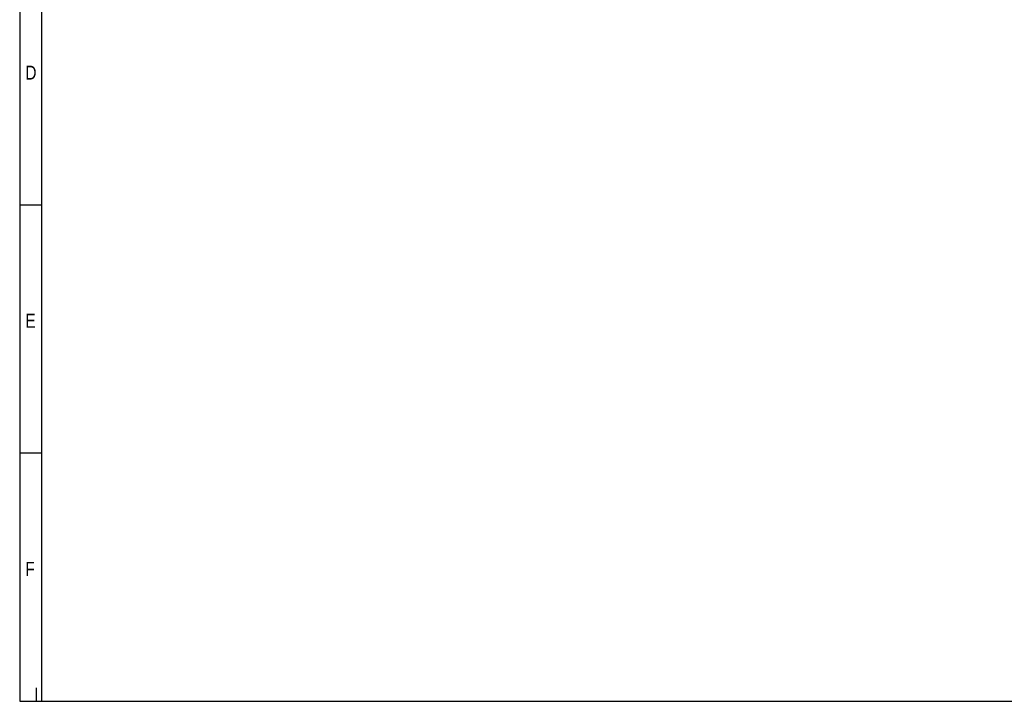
# Model space of a CAD drawing. Header units: millimetres. Extents: x 16 to 406, y 5 to 285.
# Tile 1 of 10: x 16 to 192, y 14 to 136. Entities that reach past the tile are written whole.
import ezdxf

# ---------------------------------------------------------------- set-up
doc = ezdxf.new("R2010")
doc.units = ezdxf.units.MM
doc.layers.add('10', color=7, linetype='Continuous')
doc.styles.add('SEACAD_Arial', font='arial.ttf')

msp = doc.modelspace()

# ---------------------------------------------------------------- linework, layer by layer
at = {"layer": '10', "color": 7, "linetype": 'Continuous'}
for p, q in [((19.666, 13.578), (19.666, 280.578)), ((19.666, 102.578), (15.666, 102.578)), ((19.666, 58.078), (15.666, 58.078)), ((18.666, 13.578), (18.666, 15.999))]:
    msp.add_line(p, q, dxfattribs=at)
msp.add_lwpolyline([(405.666, 13.577), (405.666, 284.577), (15.666, 284.577), (15.666, 13.577), (405.666, 13.577)], dxfattribs=at)

# ---------------------------------------------------------------- texts
at = {"layer": '10', "char_height": 2.5, "attachment_point": 1, "style": 'SEACAD_Arial'}
for s, insert, width in [('{\\farial rounded mt|b0||i0||c0|p34;\\C7;\\H2.50000002;\\W0.8;D}', (16.666, 127.578), 1.95653), ('{\\farial rounded mt|b0||i0||c0|p34;\\C7;\\H2.50000002;\\W0.8;E}', (16.666, 83.078), 1.79349), ('{\\farial rounded mt|b0||i0||c0|p34;\\C7;\\H2.50000002;\\W0.8;F}', (16.666, 38.578), 1.63044)]:
    msp.add_mtext(s, dxfattribs=dict(at, insert=insert, width=width))

doc.saveas('drawing.dxf')
